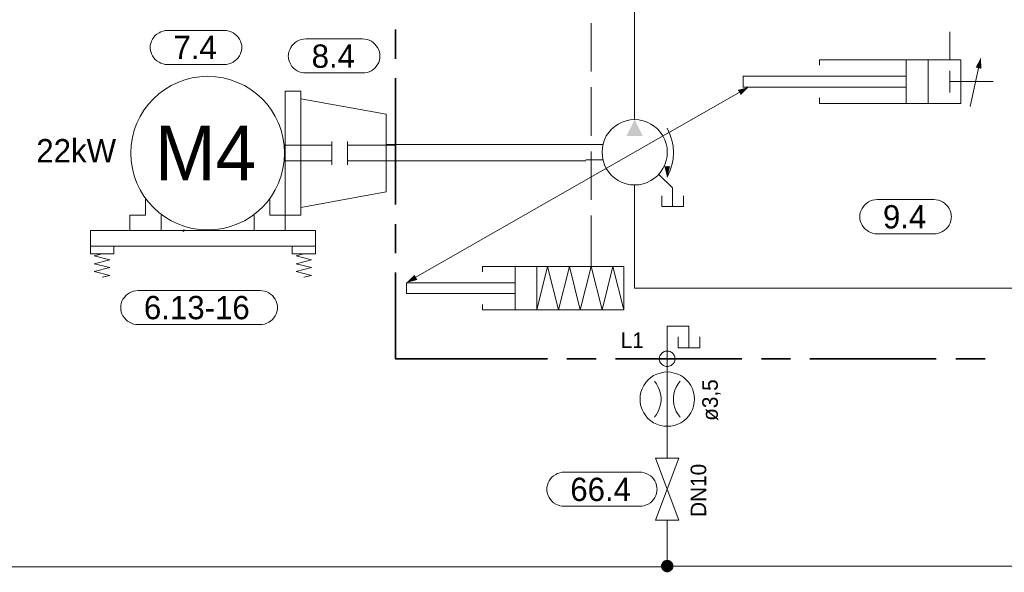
# Model space of a CAD drawing. Header units: millimetres. Extents: x 0 to 138, y 0 to 47.
# Tile 37 of 165: x 23.61 to 27.59, y 4.36 to 6.6. Entities that reach past the tile are written whole.
import ezdxf

# ---------------------------------------------------------------- set-up
doc = ezdxf.new("R2010")
doc.units = ezdxf.units.MM
for name, color, linetype in [('PDF_Geomertry', 7, 'Continuous'), ('PDF_Solid Fills', 7, 'Continuous'), ('PDF_Text', 7, 'Continuous')]:
    doc.layers.add(name, color=color, linetype=linetype)
doc.styles.add('PDF Arial', font='txt')

msp = doc.modelspace()

# ---------------------------------------------------------------- hatches: boundary and pattern name
at = {"layer": 'PDF_Solid Fills', "transparency": 33554559}
for points in [[(24.2715, 5.7415), (24.2688, 5.7429), (24.2696, 5.7429)], [(24.2715, 5.7415), (24.2688, 5.7424), (24.2688, 5.7429)], [(24.2715, 5.7415), (24.2688, 5.7415), (24.2688, 5.7424)], [(24.2715, 5.7415), (24.2688, 5.741), (24.2688, 5.7415)], [(24.2715, 5.7415), (24.2688, 5.7401), (24.2688, 5.741)], [(24.2715, 5.7415), (24.2688, 5.7396), (24.2688, 5.7401)], [(24.2715, 5.7415), (24.2696, 5.7396), (24.2688, 5.7396)], [(24.2715, 5.7415), (24.2696, 5.7438), (24.2701, 5.7443)], [(24.2715, 5.7415), (24.2696, 5.7429), (24.2696, 5.7438)], [(24.2715, 5.7415), (24.2696, 5.7388), (24.2696, 5.7396)], [(24.2715, 5.7415), (24.2701, 5.7388), (24.2696, 5.7388)], [(24.2715, 5.7415), (24.2701, 5.7443), (24.271, 5.7443)], [(24.2715, 5.7415), (24.271, 5.7382), (24.2701, 5.7388)], [(24.2715, 5.7415), (24.271, 5.7443), (24.2715, 5.7443)], [(24.2715, 5.7415), (24.2715, 5.7382), (24.271, 5.7382)], [(24.2715, 5.7415), (24.2738, 5.7443), (24.2738, 5.7438)], [(24.2715, 5.7415), (24.2729, 5.7443), (24.2738, 5.7443)], [(24.2715, 5.7415), (24.2724, 5.7443), (24.2729, 5.7443)], [(24.2715, 5.7415), (24.2715, 5.7443), (24.2724, 5.7443)], [(24.2715, 5.7415), (24.2738, 5.7438), (24.2743, 5.7429)], [(24.2715, 5.7415), (24.2743, 5.7429), (24.2743, 5.7424)], [(24.2715, 5.7415), (24.2751, 5.7424), (24.2751, 5.7415)], [(24.2715, 5.7415), (24.2743, 5.7424), (24.2751, 5.7424)], [(24.2715, 5.7415), (24.2724, 5.7382), (24.2715, 5.7382)], [(24.2715, 5.7415), (24.2729, 5.7382), (24.2724, 5.7382)], [(24.2715, 5.7415), (24.2738, 5.7388), (24.2729, 5.7382)], [(24.2715, 5.7415), (24.2743, 5.7396), (24.2738, 5.7388)], [(24.2715, 5.7415), (24.2743, 5.7401), (24.2743, 5.7396)], [(24.2715, 5.7415), (24.2751, 5.7401), (24.2743, 5.7401)], [(24.2715, 5.7415), (24.2751, 5.741), (24.2751, 5.7401)], [(24.2715, 5.7415), (24.2751, 5.7415), (24.2751, 5.741)], [(26.2299, 4.3832), (26.2049, 4.3868), (26.2057, 4.3901)], [(26.2299, 4.3832), (26.2049, 4.3832), (26.2049, 4.3868)], [(26.2299, 4.3832), (26.2057, 4.3901), (26.2071, 4.3929)], [(26.2299, 4.3832), (26.2071, 4.3929), (26.2085, 4.3957)], [(26.2299, 4.3832), (26.2085, 4.3957), (26.2099, 4.3985)], [(26.2299, 4.3832), (26.2099, 4.3985), (26.2126, 4.4013)], [(26.2299, 4.3832), (26.2126, 4.4013), (26.2146, 4.4035)], [(26.2299, 4.3832), (26.2146, 4.4035), (26.2174, 4.4054)], [(26.2299, 4.3832), (26.2174, 4.4054), (26.2201, 4.4068)], [(26.2299, 4.3832), (26.2201, 4.4068), (26.2238, 4.4076)], [(26.2299, 4.3832), (26.2238, 4.4076), (26.2265, 4.4082)], [(26.2299, 4.3832), (26.2265, 4.4082), (26.2299, 4.4082)], [(26.2299, 4.3832), (26.2335, 4.4082), (26.2368, 4.4076)], [(26.2299, 4.3832), (26.2299, 4.4082), (26.2335, 4.4082)], [(26.2299, 4.3832), (26.2368, 4.4076), (26.2396, 4.4068)], [(26.2299, 4.3832), (26.2396, 4.4068), (26.2424, 4.4054)], [(26.2299, 4.3832), (26.2424, 4.4054), (26.2451, 4.4035)], [(26.2299, 4.3832), (26.2451, 4.4035), (26.2479, 4.4013)], [(26.2299, 4.3832), (26.2479, 4.4013), (26.2501, 4.3985)], [(26.2299, 4.3832), (26.2501, 4.3985), (26.2521, 4.3957)], [(26.2299, 4.3832), (26.2521, 4.3957), (26.2535, 4.3929)], [(26.2299, 4.3832), (26.2535, 4.3929), (26.2543, 4.3901)], [(26.2299, 4.3832), (26.2543, 4.3901), (26.2549, 4.3868)], [(26.2299, 4.3832), (26.2549, 4.3868), (26.2549, 4.3832)], [(26.2299, 4.3832), (26.2049, 4.3804), (26.2049, 4.3832)], [(26.2299, 4.3832), (26.2057, 4.3771), (26.2049, 4.3804)], [(26.2299, 4.3832), (26.2071, 4.3735), (26.2057, 4.3771)], [(26.2299, 4.3832), (26.2085, 4.3707), (26.2071, 4.3735)], [(26.2299, 4.3832), (26.2099, 4.3679), (26.2085, 4.3707)], [(26.2299, 4.3832), (26.2126, 4.366), (26.2099, 4.3679)], [(26.2299, 4.3832), (26.2146, 4.3638), (26.2126, 4.366)], [(26.2299, 4.3832), (26.2174, 4.3618), (26.2146, 4.3638)], [(26.2299, 4.3832), (26.2201, 4.3604), (26.2174, 4.3618)], [(26.2299, 4.3832), (26.2238, 4.359), (26.2201, 4.3604)], [(26.2299, 4.3832), (26.2265, 4.3582), (26.2238, 4.359)], [(26.2299, 4.3832), (26.2299, 4.3582), (26.2265, 4.3582)], [(26.2299, 4.3832), (26.2335, 4.3582), (26.2299, 4.3582)], [(26.2299, 4.3832), (26.2368, 4.359), (26.2335, 4.3582)], [(26.2299, 4.3832), (26.2396, 4.3604), (26.2368, 4.359)], [(26.2299, 4.3832), (26.2424, 4.3618), (26.2396, 4.3604)], [(26.2299, 4.3832), (26.2451, 4.3638), (26.2424, 4.3618)], [(26.2299, 4.3832), (26.2479, 4.366), (26.2451, 4.3638)], [(26.2299, 4.3832), (26.2501, 4.3679), (26.2479, 4.366)], [(26.2299, 4.3832), (26.2521, 4.3707), (26.2501, 4.3679)], [(26.2299, 4.3832), (26.2535, 4.3735), (26.2521, 4.3707)], [(26.2299, 4.3832), (26.2543, 4.3771), (26.2535, 4.3735)], [(26.2299, 4.3832), (26.2549, 4.3804), (26.2543, 4.3771)], [(26.2299, 4.3832), (26.2549, 4.3832), (26.2549, 4.3804)]]:
    msp.add_hatch(color=256, dxfattribs=at).paths.add_polyline_path(points)

# ---------------------------------------------------------------- linework, layer by layer
at = {"layer": 'PDF_Geomertry', "lineweight": 15}
for points in [[(26.0979, 6.191), (26.0979, 6.279), (26.0979, 6.7188), (26.1418, 6.7188), (26.6701, 6.7188), (28.2104, 6.7188), (28.3424, 6.7188), (28.3424, 6.9832), (28.3424, 9.0354), (26.8021, 9.0354), (26.8021, 9.4063)], [(25.9224, 6.5818), (25.9224, 6.3854)], [(27.3743, 6.4326), (27.3743, 6.5465)], [(26.846, 6.411), (26.846, 6.4326), (27.4182, 6.4326), (27.4182, 6.2568), (26.846, 6.2568), (26.846, 6.279)], [(27.1979, 6.4326), (27.1979, 6.2568)], [(27.2863, 6.4326), (27.2863, 6.2568)], [(27.3743, 6.3888), (27.3743, 6.3007)], [(27.4563, 6.2443), (27.4904, 6.3993)], [(27.1979, 6.3665), (26.5382, 6.3665), (26.5382, 6.3229), (27.1979, 6.3229)], [(27.5501, 6.3451), (27.3743, 6.3451)], [(25.2118, 5.5526), (26.0979, 6.059), (26.5215, 6.3013)], [(25.9224, 6.3221), (25.9224, 6.1257)], [(24.7465, 6.2757), (25.0924, 6.2132), (25.0924, 5.8985), (24.7465, 5.8354)], [(26.2299, 5.9582), (26.241, 5.9818), (26.2488, 6.0063), (26.2535, 6.0313), (26.2549, 6.0576), (26.2535, 6.0832), (26.2488, 6.1082), (26.241, 6.1326), (26.2299, 6.1563)], [(24.8724, 6.1026), (24.8724, 6.0082)], [(24.9349, 6.1026), (24.9349, 6.0082)], [(24.8724, 6.0874), (24.6835, 6.0874)], [(24.9349, 6.0874), (25.1265, 6.0874)], [(25.9696, 6.0901), (25.9001, 6.0901), (25.0951, 6.0901)], [(25.9224, 6.0624), (25.9224, 5.866)], [(24.8724, 6.0243), (24.6835, 6.0243)], [(24.9349, 6.0243), (25.1265, 6.0243)], [(25.9001, 6.0243), (25.0951, 6.0243)], [(25.9696, 6.0276), (25.9001, 6.0276)], [(26.2299, 5.9618), (26.2299, 6.0021)], [(26.1951, 5.9707), (26.2521, 5.9146), (26.2521, 5.8388)], [(26.0979, 5.9271), (26.0979, 5.509), (28.2104, 5.509)], [(24.1174, 5.8674), (24.1174, 5.804), (24.0549, 5.804), (24.0549, 5.7415), (24.1807, 5.7415), (24.1807, 5.804)], [(24.621, 5.8674), (24.621, 5.804), (24.6835, 5.804), (24.6835, 5.7415), (24.5576, 5.7415), (24.5576, 5.804)], [(26.2085, 5.8826), (26.2085, 5.8388), (26.296, 5.8388), (26.296, 5.8826)], [(25.9224, 5.8026), (25.9224, 5.5965)], [(23.989, 5.6785), (23.989, 5.6471), (23.8946, 5.6471), (23.8946, 5.6785)], [(24.8062, 5.6785), (24.8062, 5.6471), (24.7118, 5.6471), (24.7118, 5.6785)], [(23.9418, 5.5526), (23.9729, 5.5604), (23.9104, 5.5763), (23.9729, 5.5924), (23.9104, 5.6076), (23.9729, 5.6235), (23.9104, 5.6396), (23.9418, 5.6471)], [(24.759, 5.5526), (24.7904, 5.5604), (24.7279, 5.5763), (24.7904, 5.5924), (24.7279, 5.6076), (24.7904, 5.6235), (24.7279, 5.6396), (24.759, 5.6471)], [(25.4821, 5.5749), (25.4821, 5.5965), (26.0543, 5.5965), (26.0543, 5.4207), (26.0099, 5.5965), (25.966, 5.4207), (25.9224, 5.5965), (25.8779, 5.4207), (25.834, 5.5965), (25.7904, 5.4207), (25.746, 5.5965), (25.7021, 5.4207), (25.7021, 5.5965)], [(25.614, 5.5965), (25.614, 5.4207)], [(25.614, 5.5304), (25.1738, 5.5304), (25.1738, 5.4868), (25.614, 5.4868)], [(26.0543, 5.4207), (25.4821, 5.4207), (25.4821, 5.4429)], [(26.2299, 5.1785), (26.2299, 5.3549), (26.3182, 5.3549), (26.3182, 5.2665)], [(26.2743, 5.311), (26.2743, 5.2665), (26.3618, 5.2665), (26.3618, 5.311)], [(26.2299, 4.8201), (26.2299, 5.1915)], [(26.2299, 5.1693), (26.2299, 4.9493)], [(26.1779, 4.986), (26.1868, 4.9971), (26.1938, 5.0096), (26.1993, 5.0235), (26.2035, 5.0374), (26.2057, 5.0521), (26.2057, 5.0665), (26.2035, 5.0812), (26.1993, 5.0951), (26.1938, 5.1082), (26.1868, 5.1207), (26.1779, 5.1326)], [(26.2826, 5.1326), (26.2738, 5.1207), (26.266, 5.1082), (26.2604, 5.0951), (26.2571, 5.0812), (26.2549, 5.0665), (26.2549, 5.0521), (26.2571, 5.0374), (26.2604, 5.0235), (26.266, 5.0096), (26.2738, 4.9971), (26.2826, 4.986)], [(26.2299, 4.5688), (26.2299, 4.3832), (32.3937, 4.3832)], [(20.371, 4.3804), (26.2299, 4.3804), (26.2299, 4.3832)]]:
    msp.add_lwpolyline(points, dxfattribs=at)
for points in [[(24.4368, 6.5521), (24.446, 6.5521), (24.4549, 6.5499), (24.464, 6.5471), (24.4724, 6.5429), (24.4799, 6.5374), (24.4868, 6.5318), (24.4932, 6.5249), (24.4979, 6.5174), (24.5021, 6.509), (24.5049, 6.4999), (24.5071, 6.491), (24.5076, 6.4818), (24.5076, 6.4846), (24.5071, 6.4757), (24.5049, 6.4665), (24.5021, 6.4576), (24.4979, 6.4493), (24.4932, 6.4415), (24.4868, 6.4346), (24.4799, 6.4285), (24.4724, 6.4235), (24.464, 6.4193), (24.4549, 6.4165), (24.446, 6.4146), (24.4368, 6.4138), (24.2071, 6.4138), (24.1979, 6.4146), (24.189, 6.4165), (24.1799, 6.4193), (24.1724, 6.4235), (24.164, 6.4285), (24.1571, 6.4346), (24.1515, 6.4415), (24.146, 6.4493), (24.1418, 6.4576), (24.139, 6.4665), (24.1368, 6.4757), (24.1368, 6.4846), (24.1368, 6.4818), (24.1368, 6.491), (24.139, 6.4999), (24.1418, 6.509), (24.146, 6.5174), (24.1515, 6.5249), (24.1571, 6.5318), (24.164, 6.5374), (24.1724, 6.5429), (24.1799, 6.5471), (24.189, 6.5499), (24.1979, 6.5521), (24.2071, 6.5521), (24.4368, 6.5521)], [(24.9965, 6.5179), (25.0057, 6.5174), (25.0146, 6.5151), (25.0238, 6.5124), (25.0321, 6.5082), (25.0396, 6.5035), (25.0465, 6.4971), (25.0521, 6.4901), (25.0576, 6.4826), (25.0618, 6.4743), (25.0646, 6.4651), (25.0668, 6.4562), (25.0668, 6.4471), (25.0668, 6.4499), (25.0668, 6.441), (25.0646, 6.4318), (25.0618, 6.4229), (25.0576, 6.4146), (25.0521, 6.4068), (25.0465, 6.3999), (25.0396, 6.3943), (25.0321, 6.3888), (25.0238, 6.3846), (25.0146, 6.3818), (25.0057, 6.3799), (24.9965, 6.3799), (24.7668, 6.3799), (24.7576, 6.3799), (24.7488, 6.3818), (24.7396, 6.3846), (24.7312, 6.3888), (24.7238, 6.3943), (24.7168, 6.3999), (24.7104, 6.4068), (24.7057, 6.4146), (24.7015, 6.4229), (24.6987, 6.4318), (24.6965, 6.441), (24.696, 6.4499), (24.696, 6.4471), (24.6965, 6.4562), (24.6987, 6.4651), (24.7015, 6.4743), (24.7057, 6.4826), (24.7104, 6.4901), (24.7168, 6.4971), (24.7238, 6.5035), (24.7312, 6.5082), (24.7396, 6.5124), (24.7488, 6.5151), (24.7576, 6.5174), (24.7668, 6.5179), (24.9965, 6.5179)], [(24.6835, 6.3068), (24.6835, 5.804), (24.7465, 5.804), (24.7465, 6.3068)], [(26.2299, 6.059), (26.2293, 6.0763), (26.2257, 6.0929), (26.2201, 6.1096), (26.2126, 6.1249), (26.2029, 6.1396), (26.1918, 6.1521), (26.1785, 6.1638), (26.164, 6.1729), (26.1488, 6.1804), (26.1321, 6.186), (26.1154, 6.1896), (26.0979, 6.191), (26.0807, 6.1896), (26.064, 6.186), (26.0474, 6.1804), (26.0321, 6.1729), (26.0174, 6.1638), (26.0049, 6.1521), (25.9932, 6.1396), (25.9835, 6.1249), (25.9757, 6.1096), (25.9701, 6.0929), (25.9674, 6.0763), (25.966, 6.059), (25.9674, 6.0415), (25.9701, 6.0249), (25.9757, 6.0082), (25.9835, 5.9929), (25.9932, 5.9785), (26.0049, 5.9651), (26.0174, 5.954), (26.0321, 5.9443), (26.0474, 5.9368), (26.064, 5.9313), (26.0807, 5.9276), (26.0979, 5.9271), (26.1154, 5.9276), (26.1321, 5.9313), (26.1488, 5.9368), (26.164, 5.9443), (26.1785, 5.954), (26.1918, 5.9651), (26.2029, 5.9785), (26.2126, 5.9929), (26.2201, 6.0082), (26.2257, 6.0249), (26.2293, 6.0415), (26.2299, 6.059)], [(27.3099, 5.8674), (27.3188, 5.8665), (27.3279, 5.8646), (27.3368, 5.8618), (27.3451, 5.8576), (27.3529, 5.8526), (27.3599, 5.8465), (27.366, 5.8396), (27.371, 5.8318), (27.3751, 5.8235), (27.3779, 5.8146), (27.3799, 5.8054), (27.3807, 5.7965), (27.3807, 5.7993), (27.3799, 5.7901), (27.3779, 5.7813), (27.3751, 5.7721), (27.371, 5.7638), (27.366, 5.7563), (27.3599, 5.7493), (27.3529, 5.7438), (27.3451, 5.7382), (27.3368, 5.734), (27.3279, 5.7313), (27.3188, 5.729), (27.3099, 5.729), (27.0807, 5.729), (27.071, 5.729), (27.0618, 5.7313), (27.0535, 5.734), (27.0451, 5.7382), (27.0376, 5.7438), (27.0307, 5.7493), (27.0243, 5.7563), (27.0188, 5.7638), (27.0154, 5.7721), (27.0118, 5.7813), (27.0104, 5.7901), (27.0099, 5.7993), (27.0099, 5.7965), (27.0104, 5.8054), (27.0118, 5.8146), (27.0154, 5.8235), (27.0188, 5.8318), (27.0243, 5.8396), (27.0307, 5.8465), (27.0376, 5.8526), (27.0451, 5.8576), (27.0535, 5.8618), (27.0618, 5.8646), (27.071, 5.8665), (27.0807, 5.8674), (27.3099, 5.8674)], [(23.8946, 5.6785), (24.8062, 5.6785), (24.8062, 5.7415), (23.8946, 5.7415), (23.8946, 5.6785)], [(23.9576, 5.6785), (23.9257, 5.6785)], [(24.5813, 5.4993), (24.5904, 5.4985), (24.5993, 5.4971), (24.6085, 5.4938), (24.6168, 5.4896), (24.6243, 5.4846), (24.6313, 5.4785), (24.6376, 5.4715), (24.6424, 5.4638), (24.6465, 5.4554), (24.6493, 5.4471), (24.6515, 5.4382), (24.6521, 5.4285), (24.6521, 5.4318), (24.6515, 5.4229), (24.6493, 5.4132), (24.6465, 5.4049), (24.6424, 5.3965), (24.6376, 5.3888), (24.6313, 5.3818), (24.6243, 5.3757), (24.6168, 5.3707), (24.6085, 5.3665), (24.5993, 5.3632), (24.5904, 5.3618), (24.5813, 5.361), (24.0876, 5.361), (24.0785, 5.3618), (24.0696, 5.3632), (24.0604, 5.3665), (24.0529, 5.3707), (24.0446, 5.3757), (24.0376, 5.3818), (24.0321, 5.3888), (24.0265, 5.3965), (24.0224, 5.4049), (24.0196, 5.4132), (24.0174, 5.4229), (24.0174, 5.4318), (24.0174, 5.4285), (24.0174, 5.4382), (24.0196, 5.4471), (24.0224, 5.4554), (24.0265, 5.4638), (24.0321, 5.4715), (24.0376, 5.4785), (24.0446, 5.4846), (24.0529, 5.4896), (24.0604, 5.4938), (24.0696, 5.4971), (24.0785, 5.4985), (24.0876, 5.4993), (24.5813, 5.4993)], [(26.2613, 5.2229), (26.2613, 5.2271), (26.2604, 5.2313), (26.259, 5.2346), (26.2571, 5.2382), (26.2549, 5.2415), (26.2521, 5.2451), (26.2493, 5.2479), (26.246, 5.2499), (26.2424, 5.2521), (26.2382, 5.2535), (26.234, 5.254), (26.2299, 5.254), (26.2257, 5.254), (26.2215, 5.2535), (26.2182, 5.2521), (26.2146, 5.2499), (26.2113, 5.2479), (26.2076, 5.2451), (26.2049, 5.2415), (26.2029, 5.2382), (26.2007, 5.2346), (26.1993, 5.2313), (26.1987, 5.2271), (26.1987, 5.2229), (26.1987, 5.2188), (26.1993, 5.2146), (26.2007, 5.2104), (26.2029, 5.2068), (26.2049, 5.2035), (26.2076, 5.2007), (26.2113, 5.1979), (26.2146, 5.1957), (26.2182, 5.1938), (26.2215, 5.1924), (26.2257, 5.1915), (26.2299, 5.1915), (26.234, 5.1915), (26.2382, 5.1924), (26.2424, 5.1938), (26.246, 5.1957), (26.2493, 5.1979), (26.2521, 5.2007), (26.2549, 5.2035), (26.2571, 5.2068), (26.259, 5.2104), (26.2604, 5.2146), (26.2613, 5.2188), (26.2613, 5.2229)], [(26.3404, 5.059), (26.339, 5.0735), (26.3363, 5.0874), (26.3321, 5.1013), (26.3251, 5.1146), (26.3174, 5.1262), (26.3076, 5.1368), (26.2974, 5.1465), (26.2849, 5.1549), (26.2724, 5.161), (26.2585, 5.1651), (26.2446, 5.1679), (26.2299, 5.1693), (26.216, 5.1679), (26.2015, 5.1651), (26.1882, 5.161), (26.1751, 5.1549), (26.1632, 5.1465), (26.1521, 5.1368), (26.1432, 5.1262), (26.1349, 5.1146), (26.1285, 5.1013), (26.1238, 5.0874), (26.121, 5.0735), (26.1201, 5.059), (26.121, 5.0451), (26.1238, 5.0304), (26.1285, 5.0174), (26.1349, 5.004), (26.1432, 4.9924), (26.1521, 4.9813), (26.1632, 4.9721), (26.1751, 4.9638), (26.1882, 4.9576), (26.2015, 4.9526), (26.216, 4.9499), (26.2299, 4.9493), (26.2446, 4.9499), (26.2585, 4.9526), (26.2724, 4.9576), (26.2849, 4.9638), (26.2974, 4.9721), (26.3076, 4.9813), (26.3174, 4.9924), (26.3251, 5.004), (26.3321, 5.0174), (26.3363, 5.0304), (26.339, 5.0451), (26.3404, 5.059)], [(26.1826, 4.5688), (26.2771, 4.8201), (26.1826, 4.8201), (26.2771, 4.5688), (26.1826, 4.5688)], [(26.1187, 4.7638), (26.1279, 4.7632), (26.1368, 4.761), (26.1451, 4.7582), (26.1535, 4.754), (26.1618, 4.7493), (26.1687, 4.7429), (26.1743, 4.736), (26.1799, 4.7285), (26.184, 4.7201), (26.1868, 4.711), (26.1882, 4.7021), (26.189, 4.6929), (26.189, 4.6965), (26.1882, 4.6868), (26.1868, 4.6776), (26.184, 4.6693), (26.1799, 4.661), (26.1743, 4.6535), (26.1687, 4.6465), (26.1618, 4.6401), (26.1535, 4.6346), (26.1451, 4.6313), (26.1368, 4.6276), (26.1279, 4.6262), (26.1187, 4.6257), (25.8132, 4.6257), (25.8043, 4.6262), (25.7951, 4.6276), (25.7863, 4.6313), (25.7785, 4.6346), (25.7701, 4.6401), (25.7632, 4.6465), (25.7576, 4.6535), (25.7521, 4.661), (25.7479, 4.6693), (25.7451, 4.6776), (25.7432, 4.6868), (25.7432, 4.6965), (25.7432, 4.6929), (25.7432, 4.7021), (25.7451, 4.711), (25.7479, 4.7201), (25.7521, 4.7285), (25.7576, 4.736), (25.7632, 4.7429), (25.7701, 4.7493), (25.7785, 4.754), (25.7863, 4.7582), (25.7951, 4.761), (25.8043, 4.7632), (25.8132, 4.7638), (26.1187, 4.7638)]]:
    msp.add_lwpolyline(points, close=True, dxfattribs=at)
at = {"layer": 'PDF_Geomertry', "lineweight": 35}
for points in [[(25.1299, 6.4374), (25.1299, 6.5554)], [(25.1299, 5.8471), (25.1299, 6.359)], [(25.1299, 5.6499), (25.1299, 5.7679)], [(25.7451, 5.2229), (25.1299, 5.2229), (25.1299, 5.5715)], [(25.9418, 5.2229), (25.8237, 5.2229)], [(26.5321, 5.2229), (26.021, 5.2229)], [(26.7293, 5.2229), (26.6113, 5.2229)], [(27.3196, 5.2229), (26.8076, 5.2229)], [(27.5168, 5.2229), (27.3988, 5.2229)]]:
    msp.add_lwpolyline(points, dxfattribs=at)
at = {"layer": 'PDF_Geomertry', "lineweight": -3}
for points in [[(24.2688, 5.7424), (24.2715, 5.7415)], [(24.2688, 5.7401), (24.2715, 5.7415)], [(24.2688, 5.7415), (24.2715, 5.7415)], [(24.2696, 5.7438), (24.2715, 5.7415)], [(24.2696, 5.7388), (24.2715, 5.7415)], [(24.271, 5.7443), (24.2715, 5.7415)], [(24.271, 5.7382), (24.2715, 5.7415)], [(24.2724, 5.7443), (24.2715, 5.7415)], [(24.2715, 5.7443), (24.2715, 5.7415)], [(24.2738, 5.7438), (24.2715, 5.7415)], [(24.2743, 5.7429), (24.2715, 5.7415)], [(24.2715, 5.7382), (24.2715, 5.7415)], [(24.2724, 5.7382), (24.2715, 5.7415)], [(24.2738, 5.7388), (24.2715, 5.7415)], [(24.2738, 5.7388), (24.2715, 5.7415)], [(24.2743, 5.7396), (24.2715, 5.7415)], [(24.2751, 5.7415), (24.2715, 5.7415)]]:
    msp.add_lwpolyline(points, dxfattribs=at)
at = {"layer": 'PDF_Geomertry', "lineweight": 0}
for points in [[(24.2701, 5.7415), (24.2701, 5.741), (24.271, 5.7401), (24.2715, 5.7396), (24.2724, 5.7396), (24.2724, 5.7401), (24.2729, 5.7401), (24.2729, 5.741), (24.2738, 5.7415), (24.2729, 5.7415), (24.2729, 5.7424), (24.2724, 5.7429), (24.2715, 5.7429), (24.271, 5.7429), (24.271, 5.7424), (24.2701, 5.7424), (24.2701, 5.7415)], [(26.2174, 4.3832), (26.2174, 4.3818), (26.2182, 4.3804), (26.2182, 4.3785), (26.2196, 4.3771), (26.2201, 4.3757), (26.221, 4.3743), (26.2224, 4.3735), (26.2238, 4.3729), (26.2251, 4.3721), (26.2271, 4.3715), (26.2285, 4.3707), (26.2299, 4.3707), (26.2321, 4.3707), (26.2335, 4.3715), (26.2349, 4.3721), (26.2363, 4.3729), (26.2376, 4.3735), (26.239, 4.3743), (26.2404, 4.3757), (26.241, 4.3771), (26.2418, 4.3785), (26.2424, 4.3804), (26.2424, 4.3818), (26.2424, 4.3832), (26.2424, 4.3854), (26.2424, 4.3868), (26.2418, 4.3882), (26.241, 4.3896), (26.2404, 4.391), (26.239, 4.3924), (26.2376, 4.3937), (26.2363, 4.3943), (26.2349, 4.3951), (26.2335, 4.3957), (26.2321, 4.3957), (26.2299, 4.3957), (26.2285, 4.3957), (26.2271, 4.3957), (26.2251, 4.3951), (26.2238, 4.3943), (26.2224, 4.3937), (26.221, 4.3924), (26.2201, 4.391), (26.2196, 4.3896), (26.2182, 4.3882), (26.2182, 4.3868), (26.2174, 4.3854), (26.2174, 4.3832)]]:
    msp.add_lwpolyline(points, close=True, dxfattribs=at)
at = {"layer": 'PDF_Geomertry', "lineweight": 15}
msp.add_circle((24.3696, 6.0554), 0.3111, dxfattribs=at)
at = {"layer": 'PDF_Solid Fills', "transparency": 33554559}
for points in [[(27.4793, 6.4021), (27.5021, 6.3971), (27.4793, 6.4021), (27.5001, 6.4424)], [(26.516, 6.311), (26.5279, 6.291), (26.516, 6.311), (26.5599, 6.3229)], [(26.0979, 6.191), (26.0654, 6.1249), (26.0979, 6.191), (26.1313, 6.1249)], [(26.2418, 6.0021), (26.2182, 6.0021), (26.2418, 6.0021), (26.2299, 5.9582)], [(25.2182, 5.5424), (25.2063, 5.5632), (25.2182, 5.5424), (25.1738, 5.5304)]]:
    msp.add_solid(points, dxfattribs=at)

# ---------------------------------------------------------------- texts
at = {"layer": 'PDF_Text', "attachment_point": 7, "style": 'PDF Arial'}
for s, insert, char_height in [('7.4', (24.2307, 6.436), 0.09445), ('8.4', (24.7904, 6.3996), 0.09445), ('M4', (24.1557, 5.9457), 0.22051), ('22kW', (23.6757, 6.0179), 0.09445), ('9.4', (27.1035, 5.7491), 0.09445), ('6.13-16', (24.1113, 5.3815), 0.09445), ('L1', (26.0418, 5.2665), 0.06283), ('66.4', (25.8376, 4.6455), 0.09445)]:
    msp.add_mtext(s, dxfattribs=dict(at, insert=insert, char_height=char_height))
at = {"layer": 'PDF_Text', "char_height": 0.06283, "attachment_point": 7, "rotation": 90, "style": 'PDF Arial'}
for s, insert in [('ø3,5', (26.4465, 4.9715)), ('DN10', (26.3887, 4.5826))]:
    msp.add_mtext(s, dxfattribs=dict(at, insert=insert))

doc.saveas('drawing.dxf')
